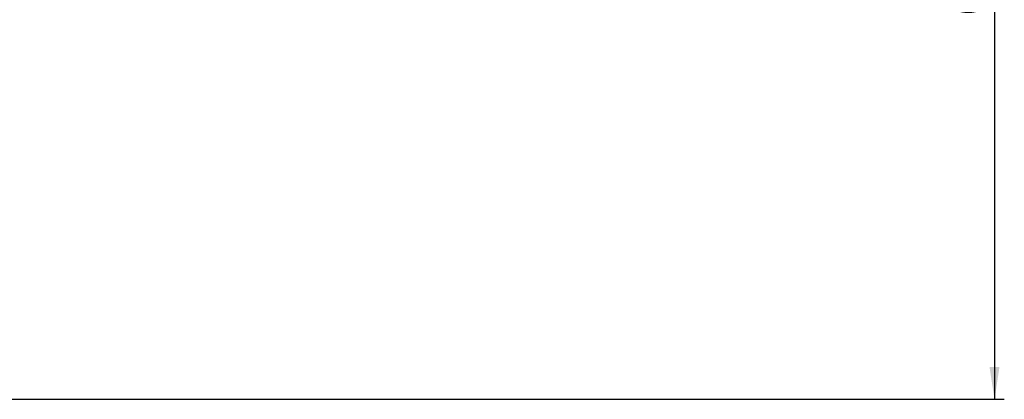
# Model space of a CAD drawing. Header units: millimetres. Extents: x 32 to 376, y 21 to 272.
# Tile 5 of 29: x 202 to 303, y 171 to 210. Entities that reach past the tile are written whole.
import ezdxf

# ---------------------------------------------------------------- set-up
doc = ezdxf.new("R2010")
doc.units = ezdxf.units.MM
doc.layers.add('FORMATO', color=179, linetype='Continuous')
doc.styles.add('SLDTEXTSTYLE0', font='TXT', dxfattribs={"width": 0.75})
doc.dimstyles.new('SLDDIMSTYLE0', dxfattribs={"dimtxt": 3.5, "dimasz": 3.302, "dimexe": 0, "dimexo": 0.0625, "dimgap": 0.875, "dimtad": 1, "dimdec": 0, "dimlfac": 0.75, "dimrnd": 1e-09, "dimzin": 12, "dimdsep": 46, "dimtxsty": 'SLDTEXTSTYLE0', "dimsah": 1, "dimcen": 0.09, "dimadec": 0, "dimazin": 3, "dimtfac": 1, "dimtdec": 0, "dimtofl": 0, "dimtmove": 0, "dimatfit": 3, "dimfxl": 0, "dimfrac": 2, "dimtolj": 1, "dimtzin": 12, "dimarcsym": 0})

# ---------------------------------------------------------------- blocks, each defined once
blk = doc.blocks.new('_D_1')
at = {"layer": 'FORMATO'}
for p, q in [((155.11, 256.23), (302.85, 256.23)), ((301.85, 256.23), (301.85, 170.96)), ((172.19, 170.96), (302.85, 170.96))]:
    blk.add_line(p, q, dxfattribs=at)
for points in [[(301.85, 256.23), (301.34, 252.93), (302.36, 252.93)], [(301.85, 170.96), (302.36, 174.26), (301.34, 174.26)]]:
    blk.add_solid(points, dxfattribs=at)
at = {"layer": 'FORMATO', "insert": (297.34, 210.22), "char_height": 3.5, "attachment_point": 1, "rotation": 90, "style": 'SLDTEXTSTYLE0'}
blk.add_mtext('64', dxfattribs=at)

msp = doc.modelspace()

# ---------------------------------------------------------------- dimensions: what is measured, and where the dimension line sits
at = {"layer": 'FORMATO'}
dim = msp.add_linear_dim(base=(301.8528, 170.9589), p1=(154.1136, 256.2348), p2=(171.1895, 170.9589), angle=90, dimstyle='SLDDIMSTYLE0', dxfattribs=at)
dim.commit()
dim.dimension.update_dxf_attribs({"geometry": '_D_1', "text_midpoint": (301.8528, 212.8012), "dimtype": 160})

doc.saveas('drawing.dxf')
